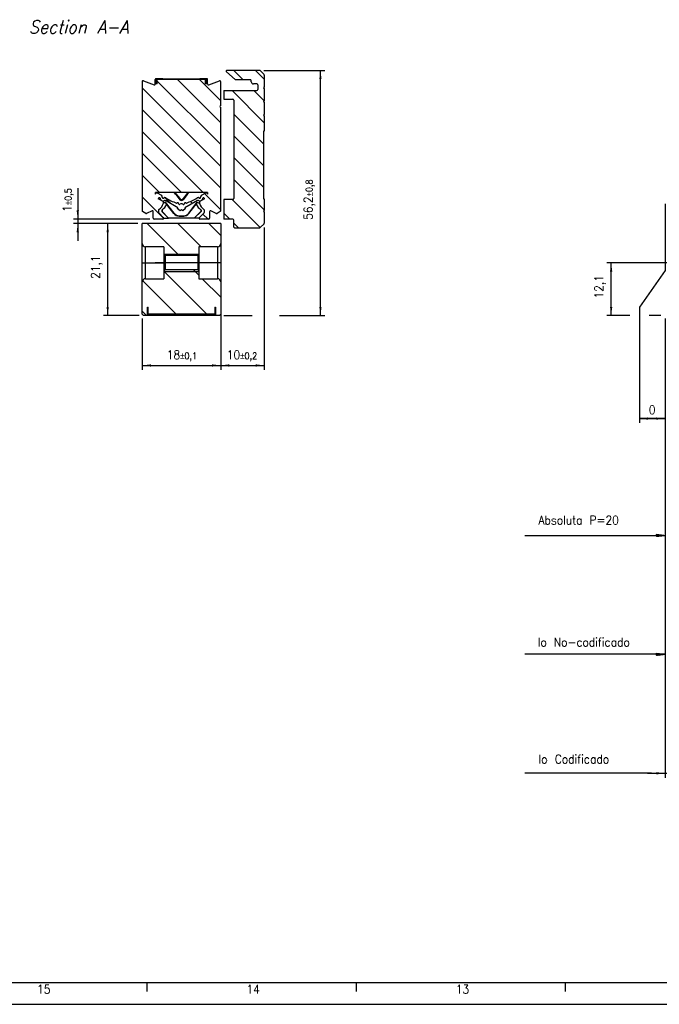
# Model space of a CAD drawing. Header units: millimetres. Extents: x -746 to 606, y -92 to 517.
# Tile 2 of 38: x -611 to -464, y -92 to 133. Entities that reach past the tile are written whole.
import ezdxf

# ---------------------------------------------------------------- set-up
doc = ezdxf.new("R2010")
doc.units = ezdxf.units.MM
doc.linetypes.add('DOT_CENTER', pattern=[14, 12, -1, 0, -1])
doc.layers.add('1', color=7, linetype='Continuous')
doc.styles.add('CONVERTER_11', font='txt.shx', dxfattribs={"width": 0.9, "oblique": 15})
doc.styles.add('CONVERTER_12', font='txt.shx', dxfattribs={"width": 0.9})
doc.dimstyles.new('ME10_DIM_10', dxfattribs={"dimtxt": 2, "dimasz": 2, "dimexe": 1, "dimexo": 1, "dimgap": 1, "dimtad": 1, "dimdsep": 46, "dimtxsty": 'CONVERTER_12', "dimsah": 1, "dimcen": 0.09, "dimclrd": 2, "dimclre": 2, "dimclrt": 2, "dimadec": 0, "dimazin": 0, "dimtol": 1, "dimtp": 0.5, "dimtm": 0.5, "dimtfac": 0.75, "dimtdec": 0, "dimtix": 1, "dimtmove": 0, "dimatfit": 3, "dimfxl": 1, "dimtolj": 1, "dimtzin": 0, "dimarcsym": 0})
doc.dimstyles.new('ME10_DIM_11', dxfattribs={"dimtxt": 2, "dimasz": 2, "dimexe": 1, "dimexo": 1, "dimgap": 1, "dimtad": 1, "dimdsep": 46, "dimtxsty": 'CONVERTER_12', "dimsah": 1, "dimcen": 0.09, "dimclrd": 2, "dimclre": 2, "dimclrt": 2, "dimadec": 0, "dimazin": 0, "dimtfac": 1, "dimtdec": 4, "dimtix": 1, "dimtmove": 0, "dimatfit": 3, "dimfxl": 1, "dimtolj": 1, "dimtzin": 0, "dimarcsym": 0})
doc.dimstyles.new('ME10_DIM_12', dxfattribs={"dimtxt": 2, "dimasz": 2, "dimexe": 1, "dimexo": 1, "dimgap": 1, "dimtad": 1, "dimdsep": 46, "dimtxsty": 'CONVERTER_12', "dimsah": 1, "dimcen": 0.09, "dimclrd": 2, "dimclre": 2, "dimclrt": 2, "dimadec": 0, "dimazin": 0, "dimtol": 1, "dimtp": 0.8, "dimtm": 0.8, "dimtfac": 0.75, "dimtdec": 0, "dimtix": 1, "dimtmove": 0, "dimatfit": 3, "dimfxl": 1, "dimtolj": 1, "dimtzin": 0, "dimarcsym": 0})
doc.dimstyles.new('ME10_DIM_13', dxfattribs={"dimtxt": 2, "dimasz": 2, "dimexe": 1, "dimexo": 1, "dimgap": 1, "dimtad": 1, "dimdsep": 46, "dimtxsty": 'CONVERTER_12', "dimsah": 1, "dimcen": 0.09, "dimclrd": 2, "dimclre": 2, "dimclrt": 2, "dimadec": 0, "dimazin": 0, "dimtol": 1, "dimtp": 0.2, "dimtm": 0.2, "dimtfac": 0.75, "dimtdec": 0, "dimtix": 1, "dimtmove": 0, "dimatfit": 3, "dimfxl": 1, "dimtolj": 1, "dimtzin": 0, "dimarcsym": 0})
doc.dimstyles.new('ME10_DIM_14', dxfattribs={"dimtxt": 2, "dimasz": 2, "dimexe": 1, "dimexo": 1, "dimgap": 1, "dimtad": 1, "dimdsep": 46, "dimtxsty": 'CONVERTER_12', "dimsah": 1, "dimcen": 0.09, "dimclrd": 2, "dimclre": 2, "dimclrt": 2, "dimadec": 0, "dimazin": 0, "dimtol": 1, "dimtp": 0.1, "dimtm": 0.1, "dimtfac": 0.75, "dimtdec": 0, "dimtix": 1, "dimtmove": 0, "dimatfit": 3, "dimfxl": 1, "dimtolj": 1, "dimtzin": 0, "dimarcsym": 0})
doc.dimstyles.new('ME10_DIM_22', dxfattribs={"dimtxt": 2, "dimasz": 2, "dimexe": 1, "dimexo": 1, "dimgap": 1, "dimtad": 1, "dimdsep": 46, "dimtxsty": 'CONVERTER_12', "dimsah": 1, "dimcen": 0.09, "dimclrd": 2, "dimclre": 2, "dimclrt": 2, "dimadec": 0, "dimazin": 0, "dimtfac": 1, "dimtdec": 4, "dimtix": 1, "dimtmove": 0, "dimatfit": 3, "dimfxl": 1, "dimtolj": 1, "dimtzin": 0, "dimarcsym": 0})
doc.dimstyles.new('ME10_DIM_25', dxfattribs={"dimtxt": 2, "dimasz": 2, "dimexe": 1, "dimexo": 1, "dimgap": 1, "dimtad": 1, "dimdsep": 46, "dimtxsty": 'CONVERTER_12', "dimsah": 1, "dimcen": 0.09, "dimclrd": 2, "dimclre": 2, "dimclrt": 2, "dimadec": 0, "dimazin": 0, "dimtfac": 1, "dimtdec": 4, "dimtix": 1, "dimtmove": 0, "dimatfit": 3, "dimfxl": 1, "dimtolj": 1, "dimtzin": 0, "dimarcsym": 0})
doc.dimstyles.new('ME10_DIM_41', dxfattribs={"dimtxt": 2, "dimasz": 2, "dimexe": 1, "dimexo": 1, "dimgap": 1, "dimtad": 1, "dimdsep": 46, "dimtxsty": 'CONVERTER_12', "dimsah": 1, "dimcen": 0.09, "dimclrd": 2, "dimclre": 2, "dimclrt": 2, "dimadec": 0, "dimazin": 0, "dimtfac": 1, "dimtdec": 4, "dimtix": 1, "dimtmove": 0, "dimatfit": 3, "dimfxl": 1, "dimtolj": 1, "dimtzin": 0, "dimarcsym": 0})
pattern_1 = [(-45, (0, 0), (2.5, 2.5), [])]
pattern_2 = [(-45, (0, 0), (3.535534, 3.535534), [])]
pattern_3 = [(45, (0, 0), (-0.00707106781, 0.00707106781), [])]

# ---------------------------------------------------------------- blocks, each defined once
blk = doc.blocks.new('SOPORTE_SV2-T__1', base_point=(-564.1, 85.75))
at = {"linetype": 'Continuous'}
h = blk.add_hatch(dxfattribs=at)
h.set_pattern_fill('_USER', color=3, scale=3.535534, angle=-45, pattern_type=0)
h.set_pattern_definition(pattern_1)
edge = h.paths.add_edge_path()
edge.add_line((-557.85, 119.25), (-557.85, 119.55))
edge.add_arc((-558.05, 119.55), 0.2, 0, 90)
edge.add_line((-558.05, 119.75), (-560.5, 119.75))
edge.add_line((-560.5, 119.75), (-561.37, 119.75))
edge.add_arc((-561.37, 119.95), 0.2, 230, 270, ccw=False)
edge.add_line((-561.5, 119.79), (-563.53, 121.49))
edge.add_arc((-563.4, 121.65), 0.2, 90, 230, ccw=False)
edge.add_line((-563.4, 121.85), (-555.93, 121.85))
edge.add_arc((-555.93, 121.65), 0.2, 45, 90, ccw=False)
edge.add_line((-555.79, 121.79), (-554.91, 120.91))
edge.add_arc((-555.05, 120.76), 0.2, 0, 45, ccw=False)
edge.add_line((-554.85, 120.76), (-554.85, 118.05))
edge.add_line((-554.85, 118.05), (-555.05, 117.85))
edge.add_line((-555.05, 117.85), (-554.85, 117.65))
edge.add_line((-554.85, 117.65), (-554.85, 114.9))
edge.add_line((-554.85, 114.9), (-555.05, 114.7))
edge.add_line((-555.05, 114.7), (-554.85, 114.5))
edge.add_line((-554.85, 114.5), (-554.85, 111.75))
edge.add_line((-554.85, 111.75), (-555.05, 111.55))
edge.add_line((-555.05, 111.55), (-554.85, 111.35))
edge.add_line((-554.85, 111.35), (-554.85, 108.05))
edge.add_line((-554.85, 108.05), (-555.05, 107.85))
edge.add_line((-555.05, 107.85), (-555.05, 92.45))
edge.add_line((-555.05, 92.45), (-554.85, 92.25))
edge.add_line((-554.85, 92.25), (-554.85, 89.75))
edge.add_line((-554.85, 89.75), (-555.05, 89.55))
edge.add_line((-555.05, 89.55), (-554.85, 89.35))
edge.add_line((-554.85, 89.35), (-554.85, 86.83))
edge.add_arc((-555.05, 86.83), 0.2, 315, 360, ccw=False)
edge.add_line((-554.91, 86.69), (-555.79, 85.81))
edge.add_arc((-555.93, 85.95), 0.2, 270, 315, ccw=False)
edge.add_line((-555.93, 85.75), (-561.65, 85.75))
edge.add_arc((-561.65, 85.95), 0.2, 180, 270, ccw=False)
edge.add_line((-561.85, 85.95), (-561.85, 87.55))
edge.add_arc((-562.05, 87.55), 0.2, 0, 90)
edge.add_line((-562.05, 87.75), (-564.1, 87.75))
edge.add_line((-564.1, 87.75), (-564.1, 92.25))
edge.add_line((-564.1, 92.25), (-562.05, 92.25))
edge.add_arc((-562.05, 92.45), 0.2, 270, 360)
edge.add_line((-561.85, 92.45), (-561.85, 115.05))
edge.add_arc((-562.05, 115.05), 0.2, 0, 90)
edge.add_line((-562.05, 115.25), (-564.1, 115.25))
edge.add_line((-564.1, 115.25), (-564.1, 117.25))
edge.add_line((-564.1, 117.25), (-556.55, 117.25))
edge.add_arc((-556.55, 117.45), 0.2, 270, 360)
edge.add_line((-556.35, 117.45), (-556.35, 118.55))
edge.add_arc((-556.55, 118.55), 0.2, 0, 90)
edge.add_line((-556.55, 118.75), (-557.2, 118.75))
edge.add_line((-557.2, 118.75), (-557.35, 118.75))
edge.add_arc((-557.35, 119.25), 0.5, 180, 270, ccw=False)
at = {"color": 7, "linetype": 'Continuous'}
for p, q in [((-561.5, 119.79), (-563.53, 121.49)), ((-555.93, 121.85), (-563.4, 121.85)), ((-561.37, 119.75), (-560.5, 119.75)), ((-560.5, 119.75), (-558.05, 119.75)), ((-554.91, 120.91), (-555.79, 121.79)), ((-554.85, 120.76), (-554.85, 118.05)), ((-557.85, 119.25), (-557.85, 119.55)), ((-557.2, 118.75), (-557.35, 118.75)), ((-556.55, 118.75), (-557.2, 118.75)), ((-556.35, 118.55), (-556.35, 117.45)), ((-554.85, 118.05), (-555.05, 117.85)), ((-555.05, 117.85), (-554.85, 117.65)), ((-554.85, 117.65), (-554.85, 114.9)), ((-564.1, 117.25), (-564.1, 115.25)), ((-564.1, 117.25), (-556.55, 117.25)), ((-564.1, 115.25), (-562.05, 115.25)), ((-561.85, 115.05), (-561.85, 92.45)), ((-554.85, 114.9), (-555.05, 114.7)), ((-555.05, 114.7), (-554.85, 114.5)), ((-554.85, 114.5), (-554.85, 111.75)), ((-554.85, 111.75), (-555.05, 111.55)), ((-555.05, 111.55), (-554.85, 111.35)), ((-554.85, 111.35), (-554.85, 108.05)), ((-554.85, 108.05), (-555.05, 107.85)), ((-555.05, 107.85), (-555.05, 92.45)), ((-564.1, 92.25), (-564.1, 87.75)), ((-562.05, 92.25), (-564.1, 92.25)), ((-555.05, 92.45), (-554.85, 92.25)), ((-554.85, 92.25), (-554.85, 89.75)), ((-554.85, 89.75), (-555.05, 89.55)), ((-555.05, 89.55), (-554.85, 89.35)), ((-554.85, 89.35), (-554.85, 86.83)), ((-562.05, 87.75), (-564.1, 87.75)), ((-561.85, 85.95), (-561.85, 87.55)), ((-555.79, 85.81), (-554.91, 86.69)), ((-561.65, 85.75), (-555.93, 85.75))]:
    blk.add_line(p, q, dxfattribs=at)
for centre, radius, start, end in [((-563.4, 121.65), 0.2, 90, 230), ((-561.37, 119.95), 0.2, 230, 270), ((-558.05, 119.55), 0.2, 0, 90), ((-555.93, 121.65), 0.2, 45, 90), ((-555.05, 120.76), 0.2, 0, 45), ((-557.35, 119.25), 0.5, 180, 270), ((-556.55, 118.55), 0.2, 0, 90), ((-556.55, 117.45), 0.2, 270, 0), ((-562.05, 115.05), 0.2, 0, 90), ((-562.05, 92.45), 0.2, 270, 0), ((-562.05, 87.55), 0.2, 0, 90), ((-561.65, 85.95), 0.2, 180, 270), ((-555.93, 85.95), 0.2, 270, 315), ((-555.05, 86.83), 0.2, 315, 360)]:
    blk.add_arc(centre, radius, start, end, dxfattribs=at)
blk = doc.blocks.new('CABEZA_ROSCADA_REGLA_SV2-T__2', base_point=(-582.85, 65.65))
at = {"linetype": 'Continuous'}
h = blk.add_hatch(dxfattribs=at)
h.set_pattern_fill('_USER', color=3, scale=5, angle=-45, pattern_type=0)
h.set_pattern_definition(pattern_2)
edge = h.paths.add_edge_path()
edge.add_line((-582.85, 82.15), (-582.85, 86.75))
edge.add_line((-582.85, 86.75), (-564.85, 86.75))
edge.add_line((-564.85, 86.75), (-564.85, 82.15))
edge.add_arc((-565.6, 82.15), 0.75, -90, 0, ccw=False)
edge.add_line((-565.6, 81.4), (-569.85, 81.4))
edge.add_line((-569.85, 81.4), (-569.85, 79.65))
edge.add_line((-569.85, 79.65), (-570.1, 79.4))
edge.add_line((-570.1, 79.4), (-577.6, 79.4))
edge.add_line((-577.6, 79.4), (-577.85, 79.65))
edge.add_line((-577.85, 79.65), (-577.85, 81.4))
edge.add_line((-577.85, 81.4), (-582.1, 81.4))
edge.add_arc((-582.1, 82.15), 0.75, 180, 270, ccw=False)
h = blk.add_hatch(dxfattribs=at)
h.set_pattern_fill('_USER', color=3, scale=5, angle=-45, pattern_type=0)
h.set_pattern_definition(pattern_2)
edge = h.paths.add_edge_path()
edge.add_line((-582.1, 74.1), (-577.85, 74.1))
edge.add_line((-577.85, 74.1), (-577.85, 75.85))
edge.add_line((-577.85, 75.85), (-577.6, 76.1))
edge.add_line((-577.6, 76.1), (-570.1, 76.1))
edge.add_line((-570.1, 76.1), (-569.85, 75.85))
edge.add_line((-569.85, 75.85), (-569.85, 74.1))
edge.add_line((-569.85, 74.1), (-565.6, 74.1))
edge.add_arc((-565.6, 73.35), 0.75, 0, 90, ccw=False)
edge.add_line((-564.85, 73.35), (-564.85, 65.95))
edge.add_line((-564.85, 65.95), (-565.15, 65.65))
edge.add_line((-565.15, 65.65), (-566.05, 65.65))
edge.add_line((-566.05, 65.65), (-566.05, 67.55))
edge.add_line((-566.05, 67.55), (-566.2, 67.55))
edge.add_line((-566.2, 67.55), (-566.2, 66.05))
edge.add_line((-566.2, 66.05), (-581.5, 66.05))
edge.add_line((-581.5, 66.05), (-581.5, 67.55))
edge.add_line((-581.5, 67.55), (-581.65, 67.55))
edge.add_line((-581.65, 67.55), (-581.65, 65.65))
edge.add_line((-581.65, 65.65), (-582.55, 65.65))
edge.add_line((-582.55, 65.65), (-582.85, 65.95))
edge.add_line((-582.85, 65.95), (-582.85, 73.35))
edge.add_arc((-582.1, 73.35), 0.75, 90, 180, ccw=False)
at = {"color": 7, "linetype": 'Continuous'}
for p, q in [((-582.85, 82.15), (-582.85, 86.75)), ((-564.85, 86.75), (-582.85, 86.75)), ((-564.85, 86.75), (-564.85, 82.15)), ((-582.85, 77.75), (-582.85, 82.15)), ((-577.85, 81.4), (-582.1, 81.4)), ((-577.85, 81.4), (-577.85, 79.65)), ((-565.6, 81.4), (-569.85, 81.4)), ((-569.85, 81.4), (-569.85, 79.65)), ((-564.85, 82.15), (-564.85, 77.75)), ((-577.85, 79.65), (-577.85, 77.75)), ((-577.6, 79.4), (-577.85, 79.65)), ((-577.6, 79.4), (-577.6, 76.1)), ((-570.1, 79.4), (-577.6, 79.4)), ((-570.1, 79.4), (-569.85, 79.65)), ((-570.1, 79.4), (-570.1, 76.1)), ((-569.85, 79.65), (-569.85, 77.75)), ((-582.85, 73.35), (-582.85, 77.75)), ((-582.85, 77.75), (-582.1, 77.75)), ((-582.1, 77.75), (-577.85, 77.75)), ((-577.85, 77.75), (-577.85, 75.85)), ((-569.85, 77.75), (-569.85, 75.85)), ((-565.6, 77.75), (-569.85, 77.75)), ((-564.85, 77.75), (-565.6, 77.75)), ((-564.85, 77.75), (-564.85, 73.35)), ((-577.6, 76.1), (-577.85, 75.85)), ((-577.85, 75.85), (-577.85, 74.1)), ((-570.1, 76.1), (-577.6, 76.1)), ((-570.1, 76.1), (-569.85, 75.85)), ((-569.85, 75.85), (-569.85, 74.1)), ((-582.85, 65.95), (-582.85, 73.35)), ((-582.1, 74.1), (-577.85, 74.1)), ((-569.85, 74.1), (-565.6, 74.1)), ((-564.85, 73.35), (-564.85, 65.95)), ((-582.85, 65.95), (-582.55, 65.65)), ((-581.65, 65.65), (-582.55, 65.65)), ((-581.65, 65.65), (-581.65, 67.55)), ((-581.65, 67.55), (-581.5, 67.55)), ((-566.05, 65.65), (-581.65, 65.65)), ((-581.5, 66.05), (-581.5, 67.55)), ((-581.5, 66.05), (-566.2, 66.05)), ((-566.2, 67.55), (-566.2, 66.05)), ((-566.2, 67.55), (-566.05, 67.55)), ((-566.05, 67.55), (-566.05, 65.65)), ((-565.15, 65.65), (-566.05, 65.65)), ((-565.15, 65.65), (-564.85, 65.95))]:
    blk.add_line(p, q, dxfattribs=at)
at = {"color": 3, "linetype": 'Continuous'}
for p, q in [((-582.1, 77.75), (-582.1, 81.4)), ((-565.6, 81.4), (-565.6, 77.75)), ((-582.1, 74.1), (-582.1, 77.75)), ((-565.6, 77.75), (-565.6, 74.1))]:
    blk.add_line(p, q, dxfattribs=at)
at = {"color": 7, "linetype": 'Continuous'}
for centre, start, end in [((-582.1, 82.15), 180, 270), ((-565.6, 82.15), 270, 0), ((-582.1, 73.35), 90, 180), ((-565.6, 73.35), 0, 90)]:
    blk.add_arc(centre, 0.75, start, end, dxfattribs=at)
at = {"layer": '1', "color": 30, "linetype": 'Continuous'}
for p, q in [((-577.85, 79.75), (-569.85, 79.75)), ((-577.85, 75.75), (-569.85, 75.75))]:
    blk.add_line(p, q, dxfattribs=at)
at = {"layer": '1', "color": 2, "linetype": 'DOT_CENTER'}
blk.add_line((-567.85, 77.75), (-579.85, 77.75), dxfattribs=at)
blk = doc.blocks.new('REGLA_SV2-220-T__3', base_point=(-582.85, 87.75))
at = {"linetype": 'Continuous'}
h = blk.add_hatch(dxfattribs=at)
h.set_pattern_fill('_USER', color=3, scale=3.535534, angle=-45, pattern_type=0)
h.set_pattern_definition(pattern_1)
edge = h.paths.add_edge_path()
edge.add_arc((-581.93, 89.24), 0.2, 240, 295)
edge.add_line((-581.85, 89.05), (-580.59, 89.64))
edge.add_arc((-580.51, 89.46), 0.2, 0, 115, ccw=False)
edge.add_line((-580.31, 89.46), (-580.31, 87.95))
edge.add_arc((-580.11, 87.95), 0.2, 180, 270)
edge.add_line((-580.11, 87.75), (-578.08, 87.75))
edge.add_arc((-578.08, 87.95), 0.2, 270, 360)
edge.add_arc((-578.08, 87.95), 0.2, 360, 405)
edge.add_line((-577.94, 88.09), (-579.04, 89.19))
edge.add_arc((-578.9, 89.34), 0.2, 180, 225, ccw=False)
edge.add_line((-579.1, 89.34), (-579.1, 89.8))
edge.add_arc((-578.9, 89.8), 0.2, 125.136, 180, ccw=False)
edge.add_arc((-580.51, 92.09), 2.6, 305.136, 344.7656)
edge.add_arc((-580.51, 92.09), 2.6, 344.7656, 349.3965)
edge.add_arc((-578.15, 91.64), 0.2, 349.3965, 422)
edge.add_line((-578.06, 91.82), (-579.17, 92.41))
edge.add_line((-579.17, 92.41), (-579.13, 92.51))
edge.add_arc((-578.93, 92.43), 0.213, 60, 160, ccw=False)
edge.add_line((-578.83, 92.62), (-578.76, 92.58))
edge.add_arc((-578.86, 92.39), 0.213, -6.3865, 60, ccw=False)
edge.add_arc((-578.37, 92.34), 0.284, 173.6135, 240)
edge.add_line((-578.51, 92.09), (-578.39, 92.02))
edge.add_arc((-578.04, 92.64), 0.709, 240, 295.0938)
edge.add_arc((-577.65, 91.8), 0.213, 60, 115.0938, ccw=False)
edge.add_line((-577.54, 91.99), (-574.65, 90.32))
edge.add_line((-574.65, 90.32), (-574.8, 90.23))
edge.add_line((-574.8, 90.23), (-574.14, 89.69))
edge.add_line((-574.14, 89.69), (-573.85, 89.86))
edge.add_line((-573.85, 89.86), (-573.56, 89.69))
edge.add_line((-573.56, 89.69), (-572.9, 90.23))
edge.add_line((-572.9, 90.23), (-573.05, 90.32))
edge.add_line((-573.05, 90.32), (-570.16, 91.99))
edge.add_arc((-570.05, 91.8), 0.213, 64.9062, 120, ccw=False)
edge.add_arc((-569.66, 92.64), 0.709, 244.9062, 300)
edge.add_line((-569.31, 92.02), (-569.19, 92.09))
edge.add_arc((-569.33, 92.34), 0.284, 300, 366.3865)
edge.add_arc((-568.84, 92.39), 0.213, 120, 186.3865, ccw=False)
edge.add_line((-568.94, 92.58), (-568.87, 92.62))
edge.add_arc((-568.77, 92.43), 0.213, 20, 120, ccw=False)
edge.add_line((-568.57, 92.51), (-568.53, 92.41))
edge.add_line((-568.53, 92.41), (-569.64, 91.82))
edge.add_arc((-569.55, 91.64), 0.2, 118, 190.6035)
edge.add_arc((-567.19, 92.09), 2.6, 190.6035, 195.2344)
edge.add_arc((-567.19, 92.09), 2.6, 195.2344, 234.864)
edge.add_arc((-568.8, 89.8), 0.2, 0, 54.864, ccw=False)
edge.add_line((-568.6, 89.8), (-568.6, 89.34))
edge.add_arc((-568.8, 89.34), 0.2, 315, 360, ccw=False)
edge.add_line((-568.66, 89.19), (-569.76, 88.09))
edge.add_arc((-569.62, 87.95), 0.2, 135, 180)
edge.add_arc((-569.62, 87.95), 0.2, 180, 270)
edge.add_line((-569.62, 87.75), (-567.59, 87.75))
edge.add_arc((-567.59, 87.95), 0.2, 270, 360)
edge.add_line((-567.39, 87.95), (-567.39, 89.46))
edge.add_arc((-567.19, 89.46), 0.2, 65, 180, ccw=False)
edge.add_line((-567.11, 89.64), (-565.85, 89.05))
edge.add_arc((-565.77, 89.24), 0.2, 245, 300)
edge.add_line((-565.67, 89.06), (-564.95, 89.48))
edge.add_arc((-565.05, 89.65), 0.2, 300, 360)
edge.add_line((-564.85, 89.65), (-564.85, 113.35))
edge.add_arc((-564.85, 113.55), 0.2, 90, 270, ccw=False)
edge.add_line((-564.85, 113.75), (-564.85, 119.26))
edge.add_arc((-565.05, 119.26), 0.2, 0, 110)
edge.add_line((-565.12, 119.45), (-567.58, 118.55))
edge.add_arc((-567.65, 118.74), 0.2, 180, 290, ccw=False)
edge.add_line((-567.85, 118.74), (-567.85, 118.75))
edge.add_line((-567.85, 118.75), (-568.1, 118.75))
edge.add_line((-568.1, 118.75), (-568.31, 118.75))
edge.add_line((-568.31, 118.75), (-568.31, 119.75))
edge.add_line((-568.31, 119.75), (-579.39, 119.75))
edge.add_line((-579.39, 119.75), (-579.39, 118.75))
edge.add_line((-579.39, 118.75), (-579.6, 118.75))
edge.add_line((-579.6, 118.75), (-579.85, 118.75))
edge.add_line((-579.85, 118.75), (-579.85, 118.74))
edge.add_arc((-580.05, 118.74), 0.2, 250, 360, ccw=False)
edge.add_line((-580.12, 118.55), (-582.58, 119.45))
edge.add_arc((-582.65, 119.26), 0.2, 70, 180)
edge.add_line((-582.85, 119.26), (-582.85, 89.65))
edge.add_arc((-582.65, 89.65), 0.2, 180, 240)
edge.add_line((-582.75, 89.48), (-582.03, 89.06))
edge = h.paths.add_edge_path(flags=16)
edge.add_line((-579.44, 93.79), (-578.45, 93.22))
edge.add_arc((-578.67, 92.85), 0.426, -9.5572, 60, ccw=False)
edge.add_arc((-578.05, 92.75), 0.203, 170.4428, 309.0184)
edge.add_arc((-577.65, 92.26), 0.426, 58.8346, 129.0184, ccw=False)
edge.add_arc((-570.06, 104.81), 14.25, 238.8346, 249.7069)
edge.add_arc((-574.93, 91.65), 0.213, 249.7069, 298.7494)
edge.add_arc((-574.72, 91.28), 0.206, 8.6154, 118.7494, ccw=False)
edge.add_arc((-574.32, 91.34), 0.206, 188.6154, 312.2603)
edge.add_arc((-573.97, 90.97), 0.305, 65.9098, 132.2603, ccw=False)
edge.add_arc((-573.73, 90.97), 0.305, 47.7397, 114.0902, ccw=False)
edge.add_arc((-573.38, 91.34), 0.206, 227.7397, 351.3846)
edge.add_arc((-572.98, 91.28), 0.206, 61.2506, 171.3846, ccw=False)
edge.add_arc((-572.77, 91.65), 0.213, 241.2506, 290.2931)
edge.add_arc((-577.64, 104.81), 14.25, 290.2931, 301.1654)
edge.add_arc((-570.05, 92.26), 0.426, 50.9816, 121.1654, ccw=False)
edge.add_arc((-569.65, 92.75), 0.203, 230.9816, 369.5572)
edge.add_arc((-569.03, 92.85), 0.426, 120, 189.5572, ccw=False)
edge.add_line((-569.25, 93.22), (-568.26, 93.79))
edge.add_arc((-568.15, 93.6), 0.213, 13.4637, 120, ccw=False)
edge.add_line((-567.94, 93.65), (-567.9, 93.46))
edge.add_line((-567.9, 93.46), (-567.9, 93.86))
edge.add_line((-567.9, 93.86), (-572.35, 93.86))
edge.add_line((-572.35, 93.86), (-575.35, 93.86))
edge.add_line((-575.35, 93.86), (-579.8, 93.86))
edge.add_line((-579.8, 93.86), (-579.8, 93.46))
edge.add_line((-579.8, 93.46), (-579.76, 93.65))
edge.add_arc((-579.55, 93.6), 0.213, 60, 166.5363, ccw=False)
at = {"color": 7, "linetype": 'Continuous'}
for p, q in [((-579.85, 118.75), (-579.85, 119.75)), ((-578.1, 119.95), (-579.65, 119.95)), ((-579.6, 119.75), (-579.39, 119.75)), ((-579.6, 118.75), (-579.6, 119.75)), ((-579.39, 118.75), (-579.39, 119.75)), ((-568.31, 119.75), (-579.39, 119.75)), ((-578.1, 119.95), (-569.6, 119.95)), ((-568.05, 119.95), (-569.6, 119.95)), ((-568.31, 119.75), (-568.1, 119.75)), ((-568.31, 118.75), (-568.31, 119.75)), ((-568.1, 118.75), (-568.1, 119.75)), ((-567.85, 118.75), (-567.85, 119.75)), ((-582.85, 119.26), (-582.85, 89.65)), ((-582.58, 119.45), (-580.12, 118.55)), ((-579.85, 118.74), (-579.85, 118.75)), ((-579.6, 118.75), (-579.85, 118.75)), ((-579.39, 118.75), (-579.6, 118.75)), ((-568.1, 118.75), (-568.31, 118.75)), ((-567.85, 118.75), (-568.1, 118.75)), ((-567.85, 118.74), (-567.85, 118.75)), ((-567.58, 118.55), (-565.12, 119.45)), ((-564.85, 113.75), (-564.85, 119.26)), ((-564.85, 89.65), (-564.85, 113.35)), ((-579.8, 93.46), (-579.8, 93.86)), ((-575.35, 93.86), (-579.8, 93.86)), ((-579.8, 93.46), (-579.76, 93.65)), ((-579.44, 93.79), (-578.45, 93.22)), ((-578.76, 92.58), (-578.83, 92.62)), ((-575.35, 93.86), (-575.1, 93.58)), ((-572.35, 93.86), (-575.35, 93.86)), ((-575.16, 93.38), (-574.24, 92.21)), ((-575.1, 93.58), (-574.24, 92.48)), ((-572.6, 93.58), (-573.46, 92.48)), ((-572.54, 93.38), (-573.46, 92.21)), ((-572.35, 93.86), (-572.6, 93.58)), ((-567.9, 93.86), (-572.35, 93.86)), ((-569.25, 93.22), (-568.26, 93.79)), ((-568.87, 92.62), (-568.94, 92.58)), ((-567.94, 93.65), (-567.9, 93.46)), ((-567.9, 93.86), (-567.9, 93.46)), ((-579.13, 92.51), (-579.17, 92.41)), ((-578.06, 91.82), (-579.17, 92.41)), ((-578.39, 92.02), (-578.51, 92.09)), ((-577.51, 91.58), (-578, 91.4)), ((-577.49, 91.63), (-577.99, 91.45)), ((-574.65, 90.32), (-577.54, 91.99)), ((-577.49, 91.63), (-577.51, 91.58)), ((-577.24, 91.24), (-577.51, 91.58)), ((-575.53, 89.12), (-577.49, 91.63)), ((-575.58, 89.03), (-577.26, 91.18)), ((-574.8, 90.23), (-574.65, 90.32)), ((-570.16, 91.99), (-573.05, 90.32)), ((-573.05, 90.32), (-572.9, 90.23)), ((-572.17, 89.12), (-570.21, 91.63)), ((-572.12, 89.03), (-570.44, 91.18)), ((-570.46, 91.24), (-570.19, 91.58)), ((-570.21, 91.63), (-570.19, 91.58)), ((-570.21, 91.63), (-569.71, 91.45)), ((-570.19, 91.58), (-569.7, 91.4)), ((-568.53, 92.41), (-569.64, 91.82)), ((-569.19, 92.09), (-569.31, 92.02)), ((-568.53, 92.41), (-568.57, 92.51)), ((-582.03, 89.06), (-582.75, 89.48)), ((-580.59, 89.64), (-581.85, 89.05)), ((-580.31, 87.95), (-580.31, 89.46)), ((-579.1, 89.8), (-579.1, 89.34)), ((-579.04, 89.19), (-577.94, 88.09)), ((-578.35, 89.89), (-578.35, 89.5)), ((-578.35, 89.5), (-578.3, 89.52)), ((-578.35, 89.5), (-576.8, 87.95)), ((-578.3, 89.92), (-578.3, 89.52)), ((-578.3, 89.52), (-576.78, 88)), ((-574.14, 89.69), (-574.8, 90.23)), ((-574.39, 88.45), (-573.31, 88.45)), ((-574.35, 88.55), (-573.35, 88.55)), ((-573.85, 89.86), (-574.14, 89.69)), ((-573.56, 89.69), (-573.85, 89.86)), ((-572.9, 90.23), (-573.56, 89.69)), ((-569.4, 89.52), (-570.92, 88)), ((-569.35, 89.5), (-570.9, 87.95)), ((-569.76, 88.09), (-568.66, 89.19)), ((-569.4, 89.92), (-569.4, 89.52)), ((-569.35, 89.5), (-569.4, 89.52)), ((-569.35, 89.89), (-569.35, 89.5)), ((-568.6, 89.34), (-568.6, 89.8)), ((-567.39, 89.46), (-567.39, 87.95)), ((-565.85, 89.05), (-567.11, 89.64)), ((-564.95, 89.48), (-565.67, 89.06)), ((-578.08, 87.75), (-580.11, 87.75)), ((-577.88, 87.95), (-576.8, 87.95)), ((-576.8, 87.95), (-576.78, 88)), ((-570.9, 87.95), (-576.8, 87.95)), ((-570.92, 88), (-576.78, 88)), ((-570.9, 87.95), (-570.92, 88)), ((-569.82, 87.95), (-570.9, 87.95)), ((-567.59, 87.75), (-569.62, 87.75))]:
    blk.add_line(p, q, dxfattribs=at)
at = {"color": 3, "linetype": 'Continuous'}
for p, q in [((-578.1, 119.75), (-578.1, 119.95)), ((-569.6, 119.75), (-569.6, 119.95)), ((-575.16, 93.38), (-575.1, 93.58)), ((-572.54, 93.38), (-572.6, 93.58)), ((-574.24, 92.21), (-574.24, 92.48)), ((-573.46, 92.21), (-573.46, 92.48)), ((-575.53, 89.12), (-575.58, 89.03)), ((-574.35, 88.55), (-574.39, 88.45)), ((-573.35, 88.55), (-573.31, 88.45)), ((-572.17, 89.12), (-572.12, 89.03))]:
    blk.add_line(p, q, dxfattribs=at)
at = {"color": 7, "linetype": 'Continuous'}
for centre, radius, start, end in [((-579.65, 119.75), 0.2, 90, 180), ((-568.05, 119.75), 0.2, 360, 90), ((-582.65, 119.26), 0.2, 70, 180), ((-580.05, 118.74), 0.2, 250, 0), ((-567.65, 118.74), 0.2, 180, 290), ((-565.05, 119.26), 0.2, 0, 110), ((-564.85, 113.55), 0.2, 90, 270), ((-579.55, 93.6), 0.213, 60, 166.5363), ((-578.93, 92.43), 0.213, 60, 160), ((-578.86, 92.39), 0.213, 353.6135, 60), ((-578.67, 92.85), 0.426, 350.4428, 60), ((-578.05, 92.75), 0.203, 170.4428, 309.0184), ((-577.65, 92.26), 0.426, 58.8346, 129.0184), ((-570.06, 104.81), 14.25, 238.8346, 249.7069), ((-577.52, 91.53), 3, 38, 50.9129), ((-577.64, 104.81), 14.25, 290.2931, 301.1654), ((-570.18, 91.53), 3, 129.0871, 142), ((-570.05, 92.26), 0.426, 50.9816, 121.1654), ((-569.65, 92.75), 0.203, 230.9816, 9.5572), ((-569.03, 92.85), 0.426, 120, 189.5572), ((-568.84, 92.39), 0.213, 120, 186.3865), ((-568.77, 92.43), 0.213, 20, 120), ((-568.15, 93.6), 0.213, 13.4637, 120), ((-580.51, 92.09), 2.6, 305.136, 344.7656), ((-578.37, 92.34), 0.284, 173.6135, 240), ((-578.04, 92.64), 0.709, 240, 295.0938), ((-579.6, 92.05), 2.5, 301.3957, 339.5506), ((-578.15, 91.64), 0.2, 349.3965, 62), ((-580.51, 92.09), 2.6, 344.7656, 349.3965), ((-577.65, 91.8), 0.213, 60, 115.0938), ((-579.6, 92.05), 2.5, 339.5506, 340.9699), ((-574.93, 91.65), 0.213, 249.7069, 298.7494), ((-574.72, 91.28), 0.206, 8.6154, 118.7494), ((-574.32, 91.34), 0.206, 188.6154, 312.2603), ((-573.85, 92.79), 0.5, 218, 322), ((-573.85, 92.52), 0.5, 218, 322), ((-573.97, 90.97), 0.305, 65.9098, 132.2603), ((-573.73, 90.97), 0.305, 47.7397, 114.0902), ((-573.38, 91.34), 0.206, 227.7397, 351.3846), ((-572.98, 91.28), 0.206, 61.2506, 171.3846), ((-572.77, 91.65), 0.213, 241.2506, 290.2931), ((-568.1, 92.05), 2.5, 199.0301, 200.4494), ((-568.1, 92.05), 2.5, 200.4494, 238.6043), ((-570.05, 91.8), 0.213, 64.9062, 120), ((-569.66, 92.64), 0.709, 244.9062, 300), ((-569.55, 91.64), 0.2, 118, 190.6035), ((-567.19, 92.09), 2.6, 190.6035, 195.2344), ((-567.19, 92.09), 2.6, 195.2344, 234.864), ((-569.33, 92.34), 0.284, 300, 6.3865), ((-582.65, 89.65), 0.2, 180, 240), ((-581.93, 89.24), 0.2, 240, 295), ((-580.51, 89.46), 0.2, 0, 115), ((-578.9, 89.8), 0.2, 125.136, 180), ((-578.9, 89.34), 0.2, 180, 225), ((-579.6, 92.05), 2.5, 300, 301.3957), ((-578.08, 87.95), 0.2, 360, 45), ((-574.39, 89.95), 1.5, 218, 270), ((-574.35, 90.05), 1.5, 218, 270), ((-573.35, 90.05), 1.5, 270, 322), ((-573.31, 89.95), 1.5, 270, 322), ((-569.62, 87.95), 0.2, 135, 180), ((-568.1, 92.05), 2.5, 238.6043, 240), ((-568.8, 89.8), 0.2, 0, 54.864), ((-568.8, 89.34), 0.2, 315, 0), ((-567.19, 89.46), 0.2, 65, 180), ((-565.77, 89.24), 0.2, 245, 300), ((-565.05, 89.65), 0.2, 300, 0), ((-580.11, 87.95), 0.2, 180, 270), ((-578.08, 87.95), 0.2, 270, 360), ((-569.62, 87.95), 0.2, 180, 270), ((-567.59, 87.95), 0.2, 270, 0)]:
    blk.add_arc(centre, radius, start, end, dxfattribs=at)
blk = doc.blocks.new('REGLA_SV2-220-T__4', base_point=(-582.85, 65.65))
for name, p in [('REGLA_SV2-220-T__3', (-582.85, 87.75)), ('SOPORTE_SV2-T__1', (-564.1, 85.75)), ('CABEZA_ROSCADA_REGLA_SV2-T__2', (-582.85, 65.65))]:
    blk.add_blockref(name, p)
blk = doc.blocks.new('*D77')
at = {"layer": '1', "color": 2, "linetype": 'Continuous'}
for p, q in [((-597.62, 94.83), (-597.62, 87.75)), ((-581.11, 87.75), (-598.62, 87.75)), ((-583.85, 86.75), (-598.62, 86.75)), ((-597.62, 87.75), (-597.62, 86.75)), ((-597.62, 86.75), (-597.62, 82.75))]:
    blk.add_line(p, q, dxfattribs=at)
at = {"layer": '1', "color": 2}
for points in [[(-597.89, 89.75), (-597.36, 89.75), (-597.62, 87.75)], [(-597.36, 84.75), (-597.89, 84.75), (-597.62, 86.75)]]:
    blk.add_solid(points, dxfattribs=at)
at = {"layer": '1', "color": 2, "insert": (-598.62, 89.41), "char_height": 2, "attachment_point": 7, "rotation": 90, "line_spacing_factor": 0.60024, "style": 'CONVERTER_12'}
blk.add_mtext('\\C2;1\\C2;\\H1.5;{\\Fgdt;`}0,5', dxfattribs=at)
blk = doc.blocks.new('*D78')
at = {"layer": '1', "color": 2, "linetype": 'Continuous'}
for p, q in [((-583.85, 86.75), (-591.76, 86.75)), ((-590.76, 65.65), (-590.76, 86.75)), ((-583.55, 65.65), (-591.76, 65.65))]:
    blk.add_line(p, q, dxfattribs=at)
at = {"layer": '1', "color": 2}
for points in [[(-590.5, 84.75), (-591.02, 84.75), (-590.76, 86.75)], [(-591.02, 67.65), (-590.5, 67.65), (-590.76, 65.65)]]:
    blk.add_solid(points, dxfattribs=at)
at = {"layer": '1', "color": 2, "insert": (-591.96, 74.05), "char_height": 2, "attachment_point": 7, "rotation": 90, "line_spacing_factor": 0.60024, "style": 'CONVERTER_12'}
blk.add_mtext('21,1', dxfattribs=at)
blk = doc.blocks.new('*D79')
at = {"layer": '1', "color": 2, "linetype": 'Continuous'}
for p, q in [((-554.93, 121.85), (-540.98, 121.85)), ((-541.98, 65.65), (-541.98, 121.85)), ((-564.15, 65.65), (-557.65, 65.65)), ((-551.33, 65.65), (-540.98, 65.65))]:
    blk.add_line(p, q, dxfattribs=at)
at = {"layer": '1', "color": 2}
for points in [[(-541.72, 119.85), (-542.24, 119.85), (-541.98, 121.85)], [(-542.24, 67.65), (-541.72, 67.65), (-541.98, 65.65)]]:
    blk.add_solid(points, dxfattribs=at)
at = {"layer": '1', "color": 2, "insert": (-543.18, 87.57), "char_height": 2, "attachment_point": 7, "rotation": 90, "line_spacing_factor": 0.60024, "style": 'CONVERTER_12'}
blk.add_mtext('\\C2;56,2\\C2;\\H1.5;{\\Fgdt;`}0,8', dxfattribs=at)
blk = doc.blocks.new('*D80')
at = {"layer": '1', "color": 2, "linetype": 'Continuous'}
for p, q in [((-554.85, 85.83), (-554.85, 53.22)), ((-564.85, 85.75), (-564.85, 53.22)), ((-564.85, 54.22), (-554.85, 54.22))]:
    blk.add_line(p, q, dxfattribs=at)
at = {"layer": '1', "color": 2}
for points in [[(-562.85, 54.48), (-562.85, 53.95), (-564.85, 54.22)], [(-556.85, 53.95), (-556.85, 54.48), (-554.85, 54.22)]]:
    blk.add_solid(points, dxfattribs=at)
at = {"layer": '1', "color": 2, "insert": (-563.46, 55.22), "char_height": 2, "attachment_point": 7, "rotation": 0.0001, "line_spacing_factor": 0.60024, "style": 'CONVERTER_12'}
blk.add_mtext('\\C2;10\\C2;\\H1.5;{\\Fgdt;`}0,2', dxfattribs=at)
blk = doc.blocks.new('*D81')
at = {"layer": '1', "color": 2, "linetype": 'Continuous'}
for p, q in [((-582.85, 64.95), (-582.85, 53.22)), ((-564.85, 64.95), (-564.85, 53.22)), ((-582.85, 54.22), (-564.85, 54.22))]:
    blk.add_line(p, q, dxfattribs=at)
at = {"layer": '1', "color": 2}
for points in [[(-580.85, 54.48), (-580.85, 53.95), (-582.85, 54.22)], [(-566.85, 53.95), (-566.85, 54.48), (-564.85, 54.22)]]:
    blk.add_solid(points, dxfattribs=at)
at = {"layer": '1', "color": 2, "insert": (-577.24, 55.22), "char_height": 2, "attachment_point": 7, "rotation": 0.0001, "line_spacing_factor": 0.60024, "style": 'CONVERTER_12'}
blk.add_mtext('\\C2;18\\C2;\\H1.5;{\\Fgdt;`}0,1', dxfattribs=at)
blk = doc.blocks.new('*D86')
at = {"layer": '1', "color": 2, "linetype": 'Continuous'}
for p, q in [((-453.85, 77.75), (-476.31, 77.75)), ((-475.31, 65.65), (-475.31, 77.75)), ((-471, 65.65), (-476.31, 65.65)), ((-463.95, 65.65), (-466.57, 65.65))]:
    blk.add_line(p, q, dxfattribs=at)
at = {"layer": '1', "color": 2}
for points in [[(-475.05, 75.75), (-475.57, 75.75), (-475.31, 77.75)], [(-475.57, 67.65), (-475.05, 67.65), (-475.31, 65.65)]]:
    blk.add_solid(points, dxfattribs=at)
at = {"layer": '1', "color": 2, "insert": (-476.51, 69.55), "char_height": 2, "attachment_point": 7, "rotation": 90, "line_spacing_factor": 0.60024, "style": 'CONVERTER_12'}
blk.add_mtext('12,1', dxfattribs=at)
blk = doc.blocks.new('*D89')
at = {"layer": '1', "color": 2, "linetype": 'Continuous'}
for p, q in [((-462.95, 91.25), (-462.95, 76)), ((-462.95, 76), (-468.83, 67.59)), ((-468.83, 67.59), (-468.83, 41.05)), ((-462.95, 64.95), (-462.95, 41.05)), ((-468.83, 42.05), (-462.95, 42.05)), ((-464.83, 42.05), (-468.83, 42.05)), ((-462.95, 42.05), (-466.95, 42.05))]:
    blk.add_line(p, q, dxfattribs=at)
at = {"layer": '1', "color": 2}
for points in [[(-466.83, 42.31), (-466.83, 41.78), (-468.83, 42.05)], [(-464.95, 41.78), (-464.95, 42.31), (-462.95, 42.05)]]:
    blk.add_solid(points, dxfattribs=at)
at = {"layer": '1', "color": 2, "insert": (-466.71, 43.05), "char_height": 2, "attachment_point": 7, "rotation": 0.0001, "line_spacing_factor": 0.60024, "style": 'CONVERTER_12'}
blk.add_mtext('0', dxfattribs=at)
blk = doc.blocks.new('*D105')
at = {"layer": '1', "color": 2, "linetype": 'Continuous'}
for p, q in [((-462.95, 64.65), (-462.95, -40.27)), ((-457.95, -31.2), (-457.95, -40.27)), ((-466.95, -39.27), (-462.95, -39.27)), ((-462.95, -39.27), (-457.95, -39.27)), ((-457.95, -39.27), (-453.95, -39.27))]:
    blk.add_line(p, q, dxfattribs=at)
at = {"layer": '1', "color": 2}
for points in [[(-464.95, -39.53), (-464.95, -39), (-462.95, -39.27)], [(-455.95, -39), (-455.95, -39.53), (-457.95, -39.27)]]:
    blk.add_solid(points, dxfattribs=at)
at = {"layer": '1', "color": 2, "insert": (-461.05, -38.27), "char_height": 2, "attachment_point": 7, "rotation": 0.0001, "line_spacing_factor": 0.60024, "style": 'CONVERTER_12'}
blk.add_mtext('5', dxfattribs=at)
blk = doc.blocks.new('_A1', base_point=(89.41, -87.22))
at = {"layer": '1', "color": 7, "linetype": 'Continuous'}
blk.add_line((-725.59, -87.22), (89.41, -87.22), dxfattribs=at)
at = {"layer": '1', "color": 2, "linetype": 'Continuous'}
for p, q in [((-581.76, -87.26), (-581.76, -89.26)), ((-533.82, -87.26), (-533.82, -89.26)), ((-485.88, -87.26), (-485.88, -89.26)), ((-745.59, -92.22), (94.41, -92.22))]:
    blk.add_line(p, q, dxfattribs=at)
at = {"layer": '1', "color": 2, "char_height": 2, "attachment_point": 4, "line_spacing_factor": 1.20048, "style": 'CONVERTER_12'}
for s, insert in [('15', (-606.98, -88.76)), ('14', (-558.93, -88.76)), ('13', (-510.92, -88.76))]:
    blk.add_mtext(s, dxfattribs=dict(at, insert=insert))
blk = doc.blocks.new('A-A__5', base_point=(-568.85, 93.75))
blk.add_blockref('REGLA_SV2-220-T__4', (-582.85, 65.652))
at = {"layer": '1', "color": 7, "insert": (-597.45, 133.302), "char_height": 3, "attachment_point": 2, "line_spacing_factor": 1.20048, "style": 'CONVERTER_11'}
blk.add_mtext('Section A-A', dxfattribs=at)
at = {"layer": '1'}
for base, p1, p2, dimstyle, picture, middle in [((-541.979, 65.652), (-555.933, 121.848), (-565.15, 65.652), 'ME10_DIM_12', '*D79', (-544.079, 92.728)), ((-597.625, 87.752), (-582.85, 86.752), (-580.108, 87.752), 'ME10_DIM_10', '*D77', (-599.625, 92.12)), ((-590.76, 65.652), (-582.85, 86.752), (-582.55, 65.652), 'ME10_DIM_11', '*D78', (-592.86, 76.202))]:
    dim = blk.add_linear_dim(base=base, p1=p1, p2=p2, angle=90, dimstyle=dimstyle, dxfattribs=at)
    dim.commit()
    dim.dimension.update_dxf_attribs({"geometry": picture, "text_midpoint": middle, "text_rotation": 90})
for base, p1, p2, dimstyle, picture, middle in [((-564.85, 54.217), (-554.85, 86.83), (-564.85, 86.752), 'ME10_DIM_13', '*D80', (-559.85, 56.217)), ((-582.85, 54.217), (-564.85, 65.952), (-582.85, 65.952), 'ME10_DIM_14', '*D81', (-573.85, 56.217))]:
    dim = blk.add_linear_dim(base=base, p1=p1, p2=p2, dimstyle=dimstyle, dxfattribs=at)
    dim.commit()
    dim.dimension.update_dxf_attribs({"geometry": picture, "text_midpoint": middle, "text_rotation": 0.00014})
blk = doc.blocks.new('Front2', base_point=(-375.45, 93.75))
at = {"layer": '1'}
dim = blk.add_linear_dim(base=(-468.829079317, 42.046658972), p1=(-462.949999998, 65.952499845), p2=(-462.949999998, 92.247500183), dimstyle='ME10_DIM_25', dxfattribs=at)
dim.commit()
dim.dimension.update_dxf_attribs({"geometry": '*D89', "text_midpoint": (-466.114293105, 44.046658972), "text_rotation": 0.000138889})
dim = blk.add_linear_dim(base=(-475.309, 65.652), p1=(-452.85, 77.752), p2=(-462.95, 65.652), angle=90, dimstyle='ME10_DIM_22', dxfattribs=at)
dim.commit()
dim.dimension.update_dxf_attribs({"geometry": '*D86', "text_midpoint": (-477.409, 71.702), "text_rotation": 90})
blk = doc.blocks.new('Posiciones_Io', base_point=(-401.03, 4.977))
at = {"layer": '1', "linetype": 'Continuous'}
h = blk.add_hatch(dxfattribs=at)
h.set_pattern_fill('_USER', color=2, scale=0.01, angle=45, pattern_type=0)
h.set_pattern_definition(pattern_3)
h.paths.add_polyline_path([(-464.95, 15.508), (-464.95, 15.008), (-462.95, 15.258)])
h = blk.add_hatch(dxfattribs=at)
h.set_pattern_fill('_USER', color=2, scale=0.01, angle=45, pattern_type=0)
h.set_pattern_definition(pattern_3)
h.paths.add_polyline_path([(-464.95, -11.742), (-464.95, -12.242), (-462.95, -11.992)])
at = {"layer": '1', "color": 2, "linetype": 'Continuous'}
for p, q in [((-495.111, 15.258), (-462.95, 15.258)), ((-464.95, 15.508), (-464.95, 15.008)), ((-464.95, 15.508), (-462.95, 15.258)), ((-462.95, 15.258), (-464.95, 15.008)), ((-462.95, -11.992), (-495.111, -11.992)), ((-464.95, -11.742), (-462.95, -11.992)), ((-464.95, -11.742), (-464.95, -12.242)), ((-462.95, -11.992), (-464.95, -12.242)), ((-466.044, -39.267), (-495.111, -39.267))]:
    blk.add_line(p, q, dxfattribs=at)
at = {"layer": '1', "color": 2, "style": 'CONVERTER_12', "width": 0.9}
for s, p in [('Absoluta P=20', (-491.969, 17.764)), ('Io No-codificado', (-492.15, -10.213)), ('Io Codificado', (-491.951, -37.009))]:
    blk.add_text(s, height=2, dxfattribs=at).set_placement(p)
at = {"layer": '1'}
dim = blk.add_linear_dim(base=(-462.95, -39.267), p1=(-457.95, -30.197), p2=(-462.95, 65.652), dimstyle='ME10_DIM_41', dxfattribs=at)
dim.commit()
dim.dimension.update_dxf_attribs({"geometry": '*D105', "text_midpoint": (-460.45, -37.267), "text_rotation": 0.00014})

msp = doc.modelspace()

# ---------------------------------------------------------------- block references
for name, p in [('_A1', (89.41, -87.22)), ('Front2', (-375.45, 93.75)), ('A-A__5', (-568.85, 93.75))]:
    msp.add_blockref(name, p)
at = {"layer": '1'}
msp.add_blockref('Posiciones_Io', (-401.03, 4.98), dxfattribs=at)

doc.saveas('drawing.dxf')
